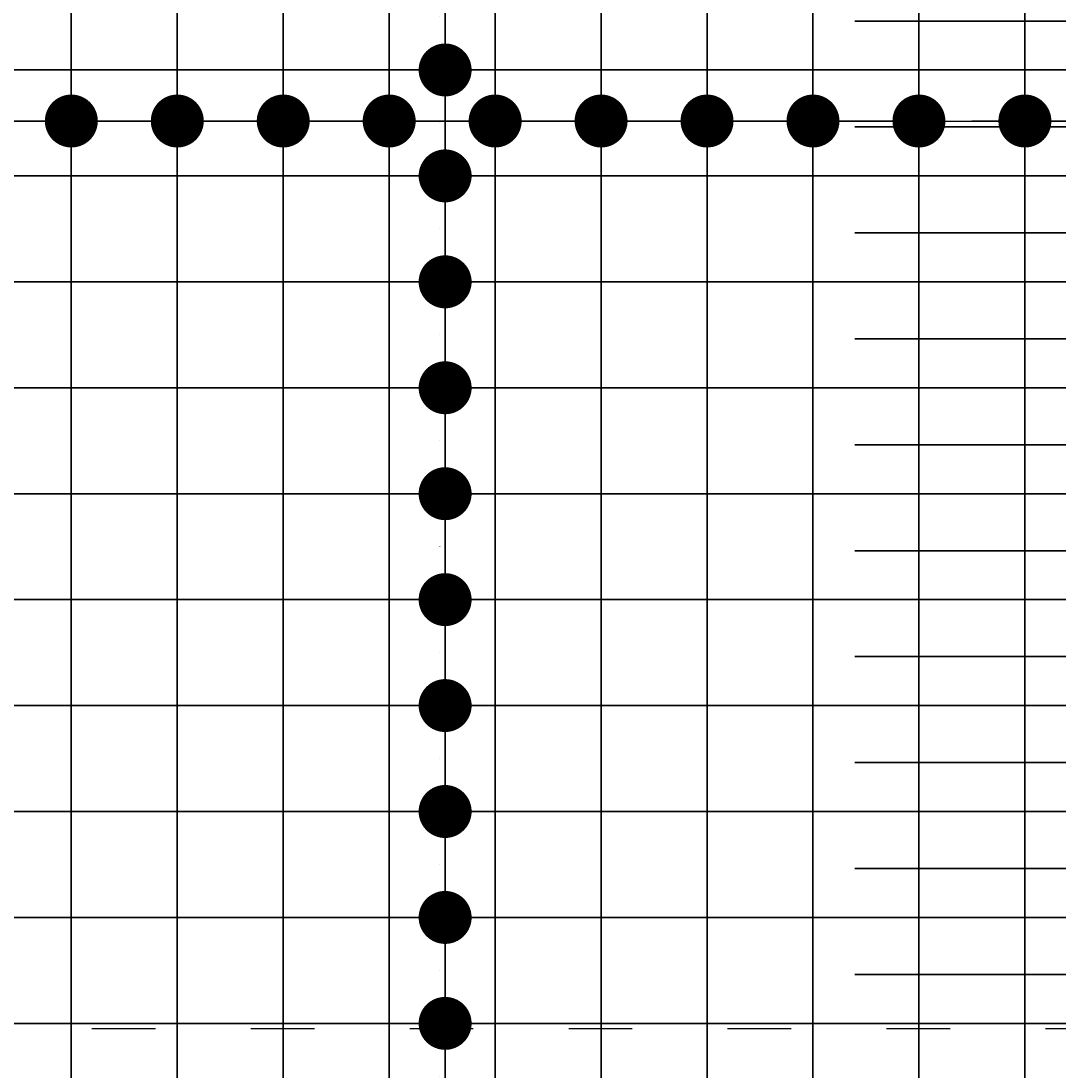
# Model space of a CAD drawing. Header units: millimetres. Extents: x 295948 to 312016, y 6878 to 18016.
# Tile 101 of 252: x 301693 to 301889, y 16288 to 16486. Entities that reach past the tile are written whole.
import ezdxf

# ---------------------------------------------------------------- set-up
doc = ezdxf.new("R2010")
doc.units = ezdxf.units.MM
doc.linetypes.add('ACAD_ISO03W100', pattern=[30, 12, -18])
doc.layers.add('konstrukcja wymiary', color=1, linetype='Continuous', lineweight=13)
doc.layers.add('zbrojenie płyty', color=141, linetype='Continuous', lineweight=35)
doc.layers.add('przerywane', color=6, linetype='ACAD_ISO03W100')
doc.styles.get("Standard").update_dxf_attribs({"font": 'romand.shx', "oblique": 10})
doc.dimstyles.new('kropki', dxfattribs={"dimtxt": 0.001, "dimasz": 10, "dimexe": 1.25, "dimexo": 0.625, "dimgap": 1, "dimtad": 1, "dimtxsty": 'Standard', "dimblk": 'DOT', "dimcen": 2.5, "dimadec": 0, "dimazin": 0, "dimtfac": 1, "dimtmove": 0, "dimatfit": 3, "dimfxl": 1, "dimfxlon": 1, "dimarcsym": 0})

# ---------------------------------------------------------------- blocks, each defined once
blk = doc.blocks.new('_Dot')
at = {"color": 0, "linetype": 'ByBlock', "lineweight": -2}
blk.add_line((-0.5, 0), (-1, 0), dxfattribs=at)
at = {"color": 0, "linetype": 'ByBlock', "const_width": 0.5}
blk.add_lwpolyline([(-0.25, 0, 1), (0.25, 0, 1)], format="xyb", close=True, dxfattribs=at)
blk = doc.blocks.new('*D1931')
at = {"layer": 'Defpoints', "color": 0, "transparency": 16777216}
for p in [(301782.56, 16517.24), (301773.12, 16497.24), (301782.56, 16497.24)]:
    blk.add_point(p, dxfattribs=at)
at = {"layer": 'konstrukcja wymiary', "color": 0, "lineweight": -2, "transparency": 16777216}
for p, q in [((301773.12, 16527.24), (301773.12, 16537.24)), ((301774.12, 16517.24), (301771.87, 16517.24)), ((301773.12, 16517.24), (301773.12, 16497.24)), ((301774.12, 16497.24), (301771.87, 16497.24)), ((301773.12, 16487.24), (301773.12, 16477.24))]:
    blk.add_line(p, q, dxfattribs=at)
at = {"layer": 'konstrukcja wymiary', "color": 0, "lineweight": -2, "transparency": 16777216, "xscale": 10, "yscale": 10, "zscale": 10}
for p, rotation in [((301773.12, 16517.24), 270), ((301773.12, 16497.24), 90)]:
    blk.add_blockref('_Dot', p, dxfattribs=dict(at, rotation=rotation))
at = {"layer": 'konstrukcja wymiary', "color": 0, "transparency": 16777216, "insert": (301772.12, 16507.24), "char_height": 0.001, "attachment_point": 5, "rotation": 90}
blk.add_mtext('20', dxfattribs=at)
blk = doc.blocks.new('*D1932')
at = {"layer": 'Defpoints', "color": 0, "transparency": 16777216}
for p in [(301782.56, 16497.24), (301773.12, 16477.24), (301782.56, 16477.24)]:
    blk.add_point(p, dxfattribs=at)
at = {"layer": 'konstrukcja wymiary', "color": 0, "lineweight": -2, "transparency": 16777216}
for p, q in [((301773.12, 16507.24), (301773.12, 16517.24)), ((301774.12, 16497.24), (301771.87, 16497.24)), ((301773.12, 16497.24), (301773.12, 16477.24)), ((301774.12, 16477.24), (301771.87, 16477.24)), ((301773.12, 16467.24), (301773.12, 16457.24))]:
    blk.add_line(p, q, dxfattribs=at)
at = {"layer": 'konstrukcja wymiary', "color": 0, "lineweight": -2, "transparency": 16777216, "xscale": 10, "yscale": 10, "zscale": 10}
for p, rotation in [((301773.12, 16497.24), 270), ((301773.12, 16477.24), 90)]:
    blk.add_blockref('_Dot', p, dxfattribs=dict(at, rotation=rotation))
at = {"layer": 'konstrukcja wymiary', "color": 0, "transparency": 16777216, "insert": (301772.12, 16487.24), "char_height": 0.001, "attachment_point": 5, "rotation": 90}
blk.add_mtext('20', dxfattribs=at)
blk = doc.blocks.new('*D1933')
at = {"layer": 'Defpoints', "color": 0, "transparency": 16777216}
for p in [(301782.56, 16477.24), (301773.12, 16457.24), (301782.56, 16457.24)]:
    blk.add_point(p, dxfattribs=at)
at = {"layer": 'konstrukcja wymiary', "color": 0, "lineweight": -2, "transparency": 16777216}
for p, q in [((301773.12, 16487.24), (301773.12, 16497.24)), ((301774.12, 16477.24), (301771.87, 16477.24)), ((301773.12, 16477.24), (301773.12, 16457.24)), ((301774.12, 16457.24), (301771.87, 16457.24)), ((301773.12, 16447.24), (301773.12, 16437.24))]:
    blk.add_line(p, q, dxfattribs=at)
at = {"layer": 'konstrukcja wymiary', "color": 0, "lineweight": -2, "transparency": 16777216, "xscale": 10, "yscale": 10, "zscale": 10}
for p, rotation in [((301773.12, 16477.24), 270), ((301773.12, 16457.24), 90)]:
    blk.add_blockref('_Dot', p, dxfattribs=dict(at, rotation=rotation))
at = {"layer": 'konstrukcja wymiary', "color": 0, "transparency": 16777216, "insert": (301772.12, 16467.24), "char_height": 0.001, "attachment_point": 5, "rotation": 90}
blk.add_mtext('20', dxfattribs=at)
blk = doc.blocks.new('*D1934')
at = {"layer": 'Defpoints', "color": 0, "transparency": 16777216}
for p in [(301782.56, 16457.24), (301773.12, 16437.24), (301782.56, 16437.24)]:
    blk.add_point(p, dxfattribs=at)
at = {"layer": 'konstrukcja wymiary', "color": 0, "lineweight": -2, "transparency": 16777216}
for p, q in [((301773.12, 16467.24), (301773.12, 16477.24)), ((301774.12, 16457.24), (301771.87, 16457.24)), ((301773.12, 16457.24), (301773.12, 16437.24)), ((301774.12, 16437.24), (301771.87, 16437.24)), ((301773.12, 16427.24), (301773.12, 16417.24))]:
    blk.add_line(p, q, dxfattribs=at)
at = {"layer": 'konstrukcja wymiary', "color": 0, "lineweight": -2, "transparency": 16777216, "xscale": 10, "yscale": 10, "zscale": 10}
for p, rotation in [((301773.12, 16457.24), 270), ((301773.12, 16437.24), 90)]:
    blk.add_blockref('_Dot', p, dxfattribs=dict(at, rotation=rotation))
at = {"layer": 'konstrukcja wymiary', "color": 0, "transparency": 16777216, "insert": (301772.12, 16447.24), "char_height": 0.001, "attachment_point": 5, "rotation": 90}
blk.add_mtext('20', dxfattribs=at)
blk = doc.blocks.new('*D1935')
at = {"layer": 'Defpoints', "color": 0, "transparency": 16777216}
for p in [(301782.56, 16437.24), (301773.12, 16417.24), (301782.56, 16417.24)]:
    blk.add_point(p, dxfattribs=at)
at = {"layer": 'konstrukcja wymiary', "color": 0, "lineweight": -2, "transparency": 16777216}
for p, q in [((301773.12, 16447.24), (301773.12, 16457.24)), ((301774.12, 16437.24), (301771.87, 16437.24)), ((301773.12, 16437.24), (301773.12, 16417.24)), ((301774.12, 16417.24), (301771.87, 16417.24)), ((301773.12, 16407.24), (301773.12, 16397.24))]:
    blk.add_line(p, q, dxfattribs=at)
at = {"layer": 'konstrukcja wymiary', "color": 0, "lineweight": -2, "transparency": 16777216, "xscale": 10, "yscale": 10, "zscale": 10}
for p, rotation in [((301773.12, 16437.24), 270), ((301773.12, 16417.24), 90)]:
    blk.add_blockref('_Dot', p, dxfattribs=dict(at, rotation=rotation))
at = {"layer": 'konstrukcja wymiary', "color": 0, "transparency": 16777216, "insert": (301772.12, 16427.24), "char_height": 0.001, "attachment_point": 5, "rotation": 90}
blk.add_mtext('20', dxfattribs=at)
blk = doc.blocks.new('*D1936')
at = {"layer": 'Defpoints', "color": 0, "transparency": 16777216}
for p in [(301782.56, 16417.24), (301773.12, 16397.24), (301782.56, 16397.24)]:
    blk.add_point(p, dxfattribs=at)
at = {"layer": 'konstrukcja wymiary', "color": 0, "lineweight": -2, "transparency": 16777216}
for p, q in [((301773.12, 16427.24), (301773.12, 16437.24)), ((301774.12, 16417.24), (301771.87, 16417.24)), ((301773.12, 16417.24), (301773.12, 16397.24)), ((301774.12, 16397.24), (301771.87, 16397.24)), ((301773.12, 16387.24), (301773.12, 16377.24))]:
    blk.add_line(p, q, dxfattribs=at)
at = {"layer": 'konstrukcja wymiary', "color": 0, "lineweight": -2, "transparency": 16777216, "xscale": 10, "yscale": 10, "zscale": 10}
for p, rotation in [((301773.12, 16417.24), 270), ((301773.12, 16397.24), 90)]:
    blk.add_blockref('_Dot', p, dxfattribs=dict(at, rotation=rotation))
at = {"layer": 'konstrukcja wymiary', "color": 0, "transparency": 16777216, "insert": (301772.12, 16407.24), "char_height": 0.001, "attachment_point": 5, "rotation": 90}
blk.add_mtext('20', dxfattribs=at)
blk = doc.blocks.new('*D1937')
at = {"layer": 'Defpoints', "color": 0, "transparency": 16777216}
for p in [(301782.56, 16397.24), (301773.12, 16377.24), (301782.56, 16377.24)]:
    blk.add_point(p, dxfattribs=at)
at = {"layer": 'konstrukcja wymiary', "color": 0, "lineweight": -2, "transparency": 16777216}
for p, q in [((301773.12, 16407.24), (301773.12, 16417.24)), ((301774.12, 16397.24), (301771.87, 16397.24)), ((301773.12, 16397.24), (301773.12, 16377.24)), ((301774.12, 16377.24), (301771.87, 16377.24)), ((301773.12, 16367.24), (301773.12, 16357.24))]:
    blk.add_line(p, q, dxfattribs=at)
at = {"layer": 'konstrukcja wymiary', "color": 0, "lineweight": -2, "transparency": 16777216, "xscale": 10, "yscale": 10, "zscale": 10}
for p, rotation in [((301773.12, 16397.24), 270), ((301773.12, 16377.24), 90)]:
    blk.add_blockref('_Dot', p, dxfattribs=dict(at, rotation=rotation))
at = {"layer": 'konstrukcja wymiary', "color": 0, "transparency": 16777216, "insert": (301772.12, 16387.24), "char_height": 0.001, "attachment_point": 5, "rotation": 90}
blk.add_mtext('20', dxfattribs=at)
blk = doc.blocks.new('*D1938')
at = {"layer": 'Defpoints', "color": 0, "transparency": 16777216}
for p in [(301782.56, 16377.24), (301773.12, 16357.24), (301782.56, 16357.24)]:
    blk.add_point(p, dxfattribs=at)
at = {"layer": 'konstrukcja wymiary', "color": 0, "lineweight": -2, "transparency": 16777216}
for p, q in [((301773.12, 16387.24), (301773.12, 16397.24)), ((301774.12, 16377.24), (301771.87, 16377.24)), ((301773.12, 16377.24), (301773.12, 16357.24)), ((301774.12, 16357.24), (301771.87, 16357.24)), ((301773.12, 16347.24), (301773.12, 16337.24))]:
    blk.add_line(p, q, dxfattribs=at)
at = {"layer": 'konstrukcja wymiary', "color": 0, "lineweight": -2, "transparency": 16777216, "xscale": 10, "yscale": 10, "zscale": 10}
for p, rotation in [((301773.12, 16377.24), 270), ((301773.12, 16357.24), 90)]:
    blk.add_blockref('_Dot', p, dxfattribs=dict(at, rotation=rotation))
at = {"layer": 'konstrukcja wymiary', "color": 0, "transparency": 16777216, "insert": (301772.12, 16367.24), "char_height": 0.001, "attachment_point": 5, "rotation": 90}
blk.add_mtext('20', dxfattribs=at)
blk = doc.blocks.new('*D1939')
at = {"layer": 'Defpoints', "color": 0, "transparency": 16777216}
for p in [(301782.56, 16357.24), (301773.12, 16337.24), (301782.56, 16337.24)]:
    blk.add_point(p, dxfattribs=at)
at = {"layer": 'konstrukcja wymiary', "color": 0, "lineweight": -2, "transparency": 16777216}
for p, q in [((301773.12, 16367.24), (301773.12, 16377.24)), ((301774.12, 16357.24), (301771.87, 16357.24)), ((301773.12, 16357.24), (301773.12, 16337.24)), ((301774.12, 16337.24), (301771.87, 16337.24)), ((301773.12, 16327.24), (301773.12, 16317.24))]:
    blk.add_line(p, q, dxfattribs=at)
at = {"layer": 'konstrukcja wymiary', "color": 0, "lineweight": -2, "transparency": 16777216, "xscale": 10, "yscale": 10, "zscale": 10}
for p, rotation in [((301773.12, 16357.24), 270), ((301773.12, 16337.24), 90)]:
    blk.add_blockref('_Dot', p, dxfattribs=dict(at, rotation=rotation))
at = {"layer": 'konstrukcja wymiary', "color": 0, "transparency": 16777216, "insert": (301772.12, 16347.24), "char_height": 0.001, "attachment_point": 5, "rotation": 90}
blk.add_mtext('20', dxfattribs=at)
blk = doc.blocks.new('*D1940')
at = {"layer": 'Defpoints', "color": 0, "transparency": 16777216}
for p in [(301782.56, 16337.24), (301773.12, 16317.24), (301782.56, 16317.24)]:
    blk.add_point(p, dxfattribs=at)
at = {"layer": 'konstrukcja wymiary', "color": 0, "lineweight": -2, "transparency": 16777216}
for p, q in [((301773.12, 16347.24), (301773.12, 16357.24)), ((301774.12, 16337.24), (301771.87, 16337.24)), ((301773.12, 16337.24), (301773.12, 16317.24)), ((301774.12, 16317.24), (301771.87, 16317.24)), ((301773.12, 16307.24), (301773.12, 16297.24))]:
    blk.add_line(p, q, dxfattribs=at)
at = {"layer": 'konstrukcja wymiary', "color": 0, "lineweight": -2, "transparency": 16777216, "xscale": 10, "yscale": 10, "zscale": 10}
for p, rotation in [((301773.12, 16337.24), 270), ((301773.12, 16317.24), 90)]:
    blk.add_blockref('_Dot', p, dxfattribs=dict(at, rotation=rotation))
at = {"layer": 'konstrukcja wymiary', "color": 0, "transparency": 16777216, "insert": (301772.12, 16327.24), "char_height": 0.001, "attachment_point": 5, "rotation": 90}
blk.add_mtext('20', dxfattribs=at)
blk = doc.blocks.new('*D1941')
at = {"layer": 'Defpoints', "color": 0, "transparency": 16777216}
for p in [(301782.56, 16317.24), (301773.12, 16297.24), (301782.56, 16297.24)]:
    blk.add_point(p, dxfattribs=at)
at = {"layer": 'konstrukcja wymiary', "color": 0, "lineweight": -2, "transparency": 16777216}
for p, q in [((301773.12, 16327.24), (301773.12, 16337.24)), ((301774.12, 16317.24), (301771.87, 16317.24)), ((301773.12, 16317.24), (301773.12, 16297.24)), ((301774.12, 16297.24), (301771.87, 16297.24)), ((301773.12, 16287.24), (301773.12, 16277.24))]:
    blk.add_line(p, q, dxfattribs=at)
at = {"layer": 'konstrukcja wymiary', "color": 0, "lineweight": -2, "transparency": 16777216, "xscale": 10, "yscale": 10, "zscale": 10}
for p, rotation in [((301773.12, 16317.24), 270), ((301773.12, 16297.24), 90)]:
    blk.add_blockref('_Dot', p, dxfattribs=dict(at, rotation=rotation))
at = {"layer": 'konstrukcja wymiary', "color": 0, "transparency": 16777216, "insert": (301772.12, 16307.24), "char_height": 0.001, "attachment_point": 5, "rotation": 90}
blk.add_mtext('20', dxfattribs=at)
blk = doc.blocks.new('*D1942')
at = {"layer": 'Defpoints', "color": 0, "transparency": 16777216}
for p in [(301782.56, 16297.24), (301773.12, 16277.24), (301782.56, 16277.24)]:
    blk.add_point(p, dxfattribs=at)
at = {"layer": 'konstrukcja wymiary', "color": 0, "lineweight": -2, "transparency": 16777216}
for p, q in [((301773.12, 16307.24), (301773.12, 16317.24)), ((301774.12, 16297.24), (301771.87, 16297.24)), ((301773.12, 16297.24), (301773.12, 16277.24)), ((301774.12, 16277.24), (301771.87, 16277.24)), ((301773.12, 16267.24), (301773.12, 16257.24))]:
    blk.add_line(p, q, dxfattribs=at)
at = {"layer": 'konstrukcja wymiary', "color": 0, "lineweight": -2, "transparency": 16777216, "xscale": 10, "yscale": 10, "zscale": 10}
for p, rotation in [((301773.12, 16297.24), 270), ((301773.12, 16277.24), 90)]:
    blk.add_blockref('_Dot', p, dxfattribs=dict(at, rotation=rotation))
at = {"layer": 'konstrukcja wymiary', "color": 0, "transparency": 16777216, "insert": (301772.12, 16287.24), "char_height": 0.001, "attachment_point": 5, "rotation": 90}
blk.add_mtext('20', dxfattribs=at)
blk = doc.blocks.new('*D1943')
at = {"layer": 'Defpoints', "color": 0, "transparency": 16777216}
for p in [(301782.56, 16277.24), (301773.12, 16257.24), (301782.56, 16257.24)]:
    blk.add_point(p, dxfattribs=at)
at = {"layer": 'konstrukcja wymiary', "color": 0, "lineweight": -2, "transparency": 16777216}
for p, q in [((301773.12, 16287.24), (301773.12, 16297.24)), ((301774.12, 16277.24), (301771.87, 16277.24)), ((301773.12, 16277.24), (301773.12, 16257.24)), ((301774.12, 16257.24), (301771.87, 16257.24)), ((301773.12, 16247.24), (301773.12, 16237.24))]:
    blk.add_line(p, q, dxfattribs=at)
at = {"layer": 'konstrukcja wymiary', "color": 0, "lineweight": -2, "transparency": 16777216, "xscale": 10, "yscale": 10, "zscale": 10}
for p, rotation in [((301773.12, 16277.24), 270), ((301773.12, 16257.24), 90)]:
    blk.add_blockref('_Dot', p, dxfattribs=dict(at, rotation=rotation))
at = {"layer": 'konstrukcja wymiary', "color": 0, "transparency": 16777216, "insert": (301772.12, 16267.24), "char_height": 0.001, "attachment_point": 5, "rotation": 90}
blk.add_mtext('20', dxfattribs=at)
blk = doc.blocks.new('*D2124')
at = {"layer": 'Defpoints', "color": 0, "transparency": 16777216}
for p in [(301722.56, 16467.6), (301682.56, 16458.24), (301722.56, 16458.24)]:
    blk.add_point(p, dxfattribs=at)
at = {"layer": 'konstrukcja wymiary', "color": 0, "lineweight": -2, "transparency": 16777216}
for p, q in [((301682.56, 16466.6), (301682.56, 16468.85)), ((301692.56, 16467.6), (301712.56, 16467.6)), ((301722.56, 16466.6), (301722.56, 16468.85))]:
    blk.add_line(p, q, dxfattribs=at)
at = {"layer": 'konstrukcja wymiary', "color": 0, "lineweight": -2, "transparency": 16777216, "xscale": 10, "yscale": 10, "zscale": 10, "rotation": 180}
blk.add_blockref('_Dot', (301682.56, 16467.6), dxfattribs=at)
at = {"layer": 'konstrukcja wymiary', "color": 0, "lineweight": -2, "transparency": 16777216, "xscale": 10, "yscale": 10, "zscale": 10}
blk.add_blockref('_Dot', (301722.56, 16467.6), dxfattribs=at)
at = {"layer": 'konstrukcja wymiary', "color": 0, "transparency": 16777216, "insert": (301702.56, 16468.61), "char_height": 0.001, "attachment_point": 5}
blk.add_mtext('40', dxfattribs=at)
blk = doc.blocks.new('*D2125')
at = {"layer": 'Defpoints', "color": 0, "transparency": 16777216}
for p in [(301762.56, 16467.6), (301722.56, 16458.24), (301762.56, 16458.24)]:
    blk.add_point(p, dxfattribs=at)
at = {"layer": 'konstrukcja wymiary', "color": 0, "lineweight": -2, "transparency": 16777216}
for p, q in [((301722.56, 16466.6), (301722.56, 16468.85)), ((301732.56, 16467.6), (301752.56, 16467.6)), ((301762.56, 16466.6), (301762.56, 16468.85))]:
    blk.add_line(p, q, dxfattribs=at)
at = {"layer": 'konstrukcja wymiary', "color": 0, "lineweight": -2, "transparency": 16777216, "xscale": 10, "yscale": 10, "zscale": 10, "rotation": 180}
blk.add_blockref('_Dot', (301722.56, 16467.6), dxfattribs=at)
at = {"layer": 'konstrukcja wymiary', "color": 0, "lineweight": -2, "transparency": 16777216, "xscale": 10, "yscale": 10, "zscale": 10}
blk.add_blockref('_Dot', (301762.56, 16467.6), dxfattribs=at)
at = {"layer": 'konstrukcja wymiary', "color": 0, "transparency": 16777216, "insert": (301742.56, 16468.61), "char_height": 0.001, "attachment_point": 5}
blk.add_mtext('40', dxfattribs=at)
blk = doc.blocks.new('*D2126')
at = {"layer": 'Defpoints', "color": 0, "transparency": 16777216}
for p in [(301802.56, 16467.6), (301762.56, 16458.24), (301802.56, 16457.24)]:
    blk.add_point(p, dxfattribs=at)
at = {"layer": 'konstrukcja wymiary', "color": 0, "lineweight": -2, "transparency": 16777216}
for p, q in [((301762.56, 16466.6), (301762.56, 16468.85)), ((301772.56, 16467.6), (301792.56, 16467.6)), ((301802.56, 16466.6), (301802.56, 16468.85))]:
    blk.add_line(p, q, dxfattribs=at)
at = {"layer": 'konstrukcja wymiary', "color": 0, "lineweight": -2, "transparency": 16777216, "xscale": 10, "yscale": 10, "zscale": 10, "rotation": 180}
blk.add_blockref('_Dot', (301762.56, 16467.6), dxfattribs=at)
at = {"layer": 'konstrukcja wymiary', "color": 0, "lineweight": -2, "transparency": 16777216, "xscale": 10, "yscale": 10, "zscale": 10}
blk.add_blockref('_Dot', (301802.56, 16467.6), dxfattribs=at)
at = {"layer": 'konstrukcja wymiary', "color": 0, "transparency": 16777216, "insert": (301782.56, 16468.61), "char_height": 0.001, "attachment_point": 5}
blk.add_mtext('40', dxfattribs=at)
blk = doc.blocks.new('*D2127')
at = {"layer": 'Defpoints', "color": 0, "transparency": 16777216}
for p in [(301842.56, 16467.6), (301802.56, 16457.24), (301842.56, 16457.24)]:
    blk.add_point(p, dxfattribs=at)
at = {"layer": 'konstrukcja wymiary', "color": 0, "lineweight": -2, "transparency": 16777216}
for p, q in [((301802.56, 16466.6), (301802.56, 16468.85)), ((301812.56, 16467.6), (301832.56, 16467.6)), ((301842.56, 16466.6), (301842.56, 16468.85))]:
    blk.add_line(p, q, dxfattribs=at)
at = {"layer": 'konstrukcja wymiary', "color": 0, "lineweight": -2, "transparency": 16777216, "xscale": 10, "yscale": 10, "zscale": 10, "rotation": 180}
blk.add_blockref('_Dot', (301802.56, 16467.6), dxfattribs=at)
at = {"layer": 'konstrukcja wymiary', "color": 0, "lineweight": -2, "transparency": 16777216, "xscale": 10, "yscale": 10, "zscale": 10}
blk.add_blockref('_Dot', (301842.56, 16467.6), dxfattribs=at)
at = {"layer": 'konstrukcja wymiary', "color": 0, "transparency": 16777216, "insert": (301822.56, 16468.61), "char_height": 0.001, "attachment_point": 5}
blk.add_mtext('40', dxfattribs=at)
blk = doc.blocks.new('*D2128')
at = {"layer": 'Defpoints', "color": 0, "transparency": 16777216}
for p in [(301882.56, 16467.6), (301842.56, 16457.24), (301882.56, 16457.24)]:
    blk.add_point(p, dxfattribs=at)
at = {"layer": 'konstrukcja wymiary', "color": 0, "lineweight": -2, "transparency": 16777216}
for p, q in [((301842.56, 16466.6), (301842.56, 16468.85)), ((301852.56, 16467.6), (301872.56, 16467.6)), ((301882.56, 16466.6), (301882.56, 16468.85))]:
    blk.add_line(p, q, dxfattribs=at)
at = {"layer": 'konstrukcja wymiary', "color": 0, "lineweight": -2, "transparency": 16777216, "xscale": 10, "yscale": 10, "zscale": 10, "rotation": 180}
blk.add_blockref('_Dot', (301842.56, 16467.6), dxfattribs=at)
at = {"layer": 'konstrukcja wymiary', "color": 0, "lineweight": -2, "transparency": 16777216, "xscale": 10, "yscale": 10, "zscale": 10}
blk.add_blockref('_Dot', (301882.56, 16467.6), dxfattribs=at)
at = {"layer": 'konstrukcja wymiary', "color": 0, "transparency": 16777216, "insert": (301862.56, 16468.61), "char_height": 0.001, "attachment_point": 5}
blk.add_mtext('40', dxfattribs=at)
blk = doc.blocks.new('*D2131')
at = {"layer": 'Defpoints', "color": 0, "transparency": 16777216}
for p in [(301702.56, 16467.6), (301662.56, 16458.24), (301702.56, 16458.24)]:
    blk.add_point(p, dxfattribs=at)
at = {"layer": 'konstrukcja wymiary', "color": 0, "lineweight": -2, "transparency": 16777216}
for p, q in [((301662.56, 16466.6), (301662.56, 16468.85)), ((301672.56, 16467.6), (301692.56, 16467.6)), ((301702.56, 16466.6), (301702.56, 16468.85))]:
    blk.add_line(p, q, dxfattribs=at)
at = {"layer": 'konstrukcja wymiary', "color": 0, "lineweight": -2, "transparency": 16777216, "xscale": 10, "yscale": 10, "zscale": 10, "rotation": 180}
blk.add_blockref('_Dot', (301662.56, 16467.6), dxfattribs=at)
at = {"layer": 'konstrukcja wymiary', "color": 0, "lineweight": -2, "transparency": 16777216, "xscale": 10, "yscale": 10, "zscale": 10}
blk.add_blockref('_Dot', (301702.56, 16467.6), dxfattribs=at)
at = {"layer": 'konstrukcja wymiary', "color": 0, "transparency": 16777216, "insert": (301682.56, 16468.61), "char_height": 0.001, "attachment_point": 5}
blk.add_mtext('40', dxfattribs=at)
blk = doc.blocks.new('*D2132')
at = {"layer": 'Defpoints', "color": 0, "transparency": 16777216}
for p in [(301742.56, 16467.6), (301702.56, 16458.24), (301742.56, 16458.24)]:
    blk.add_point(p, dxfattribs=at)
at = {"layer": 'konstrukcja wymiary', "color": 0, "lineweight": -2, "transparency": 16777216}
for p, q in [((301702.56, 16466.6), (301702.56, 16468.85)), ((301712.56, 16467.6), (301732.56, 16467.6)), ((301742.56, 16466.6), (301742.56, 16468.85))]:
    blk.add_line(p, q, dxfattribs=at)
at = {"layer": 'konstrukcja wymiary', "color": 0, "lineweight": -2, "transparency": 16777216, "xscale": 10, "yscale": 10, "zscale": 10, "rotation": 180}
blk.add_blockref('_Dot', (301702.56, 16467.6), dxfattribs=at)
at = {"layer": 'konstrukcja wymiary', "color": 0, "lineweight": -2, "transparency": 16777216, "xscale": 10, "yscale": 10, "zscale": 10}
blk.add_blockref('_Dot', (301742.56, 16467.6), dxfattribs=at)
at = {"layer": 'konstrukcja wymiary', "color": 0, "transparency": 16777216, "insert": (301722.56, 16468.61), "char_height": 0.001, "attachment_point": 5}
blk.add_mtext('40', dxfattribs=at)
blk = doc.blocks.new('*D2133')
at = {"layer": 'Defpoints', "color": 0, "transparency": 16777216}
for p in [(301782.56, 16467.6), (301742.56, 16458.24), (301782.56, 16458.24)]:
    blk.add_point(p, dxfattribs=at)
at = {"layer": 'konstrukcja wymiary', "color": 0, "lineweight": -2, "transparency": 16777216}
for p, q in [((301742.56, 16466.6), (301742.56, 16468.85)), ((301752.56, 16467.6), (301772.56, 16467.6)), ((301782.56, 16466.6), (301782.56, 16468.85))]:
    blk.add_line(p, q, dxfattribs=at)
at = {"layer": 'konstrukcja wymiary', "color": 0, "lineweight": -2, "transparency": 16777216, "xscale": 10, "yscale": 10, "zscale": 10, "rotation": 180}
blk.add_blockref('_Dot', (301742.56, 16467.6), dxfattribs=at)
at = {"layer": 'konstrukcja wymiary', "color": 0, "lineweight": -2, "transparency": 16777216, "xscale": 10, "yscale": 10, "zscale": 10}
blk.add_blockref('_Dot', (301782.56, 16467.6), dxfattribs=at)
at = {"layer": 'konstrukcja wymiary', "color": 0, "transparency": 16777216, "insert": (301762.56, 16468.61), "char_height": 0.001, "attachment_point": 5}
blk.add_mtext('40', dxfattribs=at)
blk = doc.blocks.new('*D2134')
at = {"layer": 'Defpoints', "color": 0, "transparency": 16777216}
for p in [(301822.56, 16467.6), (301782.56, 16458.24), (301822.56, 16457.24)]:
    blk.add_point(p, dxfattribs=at)
at = {"layer": 'konstrukcja wymiary', "color": 0, "lineweight": -2, "transparency": 16777216}
for p, q in [((301782.56, 16466.6), (301782.56, 16468.85)), ((301792.56, 16467.6), (301812.56, 16467.6)), ((301822.56, 16466.6), (301822.56, 16468.85))]:
    blk.add_line(p, q, dxfattribs=at)
at = {"layer": 'konstrukcja wymiary', "color": 0, "lineweight": -2, "transparency": 16777216, "xscale": 10, "yscale": 10, "zscale": 10, "rotation": 180}
blk.add_blockref('_Dot', (301782.56, 16467.6), dxfattribs=at)
at = {"layer": 'konstrukcja wymiary', "color": 0, "lineweight": -2, "transparency": 16777216, "xscale": 10, "yscale": 10, "zscale": 10}
blk.add_blockref('_Dot', (301822.56, 16467.6), dxfattribs=at)
at = {"layer": 'konstrukcja wymiary', "color": 0, "transparency": 16777216, "insert": (301802.56, 16468.61), "char_height": 0.001, "attachment_point": 5}
blk.add_mtext('40', dxfattribs=at)
blk = doc.blocks.new('*D2135')
at = {"layer": 'Defpoints', "color": 0, "transparency": 16777216}
for p in [(301862.56, 16467.6), (301822.56, 16457.24), (301862.56, 16457.24)]:
    blk.add_point(p, dxfattribs=at)
at = {"layer": 'konstrukcja wymiary', "color": 0, "lineweight": -2, "transparency": 16777216}
for p, q in [((301822.56, 16466.6), (301822.56, 16468.85)), ((301832.56, 16467.6), (301852.56, 16467.6)), ((301862.56, 16466.6), (301862.56, 16468.85))]:
    blk.add_line(p, q, dxfattribs=at)
at = {"layer": 'konstrukcja wymiary', "color": 0, "lineweight": -2, "transparency": 16777216, "xscale": 10, "yscale": 10, "zscale": 10, "rotation": 180}
blk.add_blockref('_Dot', (301822.56, 16467.6), dxfattribs=at)
at = {"layer": 'konstrukcja wymiary', "color": 0, "lineweight": -2, "transparency": 16777216, "xscale": 10, "yscale": 10, "zscale": 10}
blk.add_blockref('_Dot', (301862.56, 16467.6), dxfattribs=at)
at = {"layer": 'konstrukcja wymiary', "color": 0, "transparency": 16777216, "insert": (301842.56, 16468.61), "char_height": 0.001, "attachment_point": 5}
blk.add_mtext('40', dxfattribs=at)
blk = doc.blocks.new('*D2136')
at = {"layer": 'Defpoints', "color": 0, "transparency": 16777216}
for p in [(301542.56, 16467.6), (301542.56, 16457.24), (301862.56, 16457.24)]:
    blk.add_point(p, dxfattribs=at)
at = {"layer": 'konstrukcja wymiary', "color": 0, "lineweight": -2, "transparency": 16777216}
for p, q in [((301542.56, 16466.6), (301542.56, 16468.85)), ((301852.56, 16467.6), (301552.56, 16467.6)), ((301862.56, 16466.6), (301862.56, 16468.85))]:
    blk.add_line(p, q, dxfattribs=at)
at = {"layer": 'konstrukcja wymiary', "color": 0, "lineweight": -2, "transparency": 16777216, "xscale": 10, "yscale": 10, "zscale": 10, "rotation": 180}
blk.add_blockref('_Dot', (301542.56, 16467.6), dxfattribs=at)
at = {"layer": 'konstrukcja wymiary', "color": 0, "lineweight": -2, "transparency": 16777216, "xscale": 10, "yscale": 10, "zscale": 10}
blk.add_blockref('_Dot', (301862.56, 16467.6), dxfattribs=at)
at = {"layer": 'konstrukcja wymiary', "color": 0, "transparency": 16777216, "insert": (301702.56, 16468.61), "char_height": 0.001, "attachment_point": 5}
blk.add_mtext('320', dxfattribs=at)
blk = doc.blocks.new('*D2141')
at = {"layer": 'Defpoints', "color": 0, "transparency": 16777216}
for p in [(301902.56, 16467.6), (300877.44, 16458.24), (301902.56, 16457.24)]:
    blk.add_point(p, dxfattribs=at)
at = {"layer": 'konstrukcja wymiary', "color": 0, "lineweight": -2, "transparency": 16777216}
for p, q in [((300877.44, 16466.6), (300877.44, 16468.85)), ((300887.44, 16467.6), (301892.56, 16467.6)), ((301902.56, 16466.6), (301902.56, 16468.85))]:
    blk.add_line(p, q, dxfattribs=at)
at = {"layer": 'konstrukcja wymiary', "color": 0, "lineweight": -2, "transparency": 16777216, "xscale": 10, "yscale": 10, "zscale": 10, "rotation": 180}
blk.add_blockref('_Dot', (300877.44, 16467.6), dxfattribs=at)
at = {"layer": 'konstrukcja wymiary', "color": 0, "lineweight": -2, "transparency": 16777216, "xscale": 10, "yscale": 10, "zscale": 10}
blk.add_blockref('_Dot', (301902.56, 16467.6), dxfattribs=at)
at = {"layer": 'konstrukcja wymiary', "color": 0, "transparency": 16777216, "insert": (301390, 16468.61), "char_height": 0.001, "attachment_point": 5}
blk.add_mtext('1025,12', dxfattribs=at)
blk = doc.blocks.new('*D2142')
at = {"layer": 'Defpoints', "color": 0, "transparency": 16777216}
for p in [(301922.56, 16467.6), (301902.56, 16457.24), (301922.56, 16457.24)]:
    blk.add_point(p, dxfattribs=at)
at = {"layer": 'konstrukcja wymiary', "color": 0, "lineweight": -2, "transparency": 16777216}
for p, q in [((301892.56, 16467.6), (301882.56, 16467.6)), ((301902.56, 16466.6), (301902.56, 16468.85)), ((301902.56, 16467.6), (301922.56, 16467.6)), ((301922.56, 16466.6), (301922.56, 16468.85)), ((301932.56, 16467.6), (301942.56, 16467.6))]:
    blk.add_line(p, q, dxfattribs=at)
at = {"layer": 'konstrukcja wymiary', "color": 0, "lineweight": -2, "transparency": 16777216, "xscale": 10, "yscale": 10, "zscale": 10}
blk.add_blockref('_Dot', (301902.56, 16467.6), dxfattribs=at)
at = {"layer": 'konstrukcja wymiary', "color": 0, "lineweight": -2, "transparency": 16777216, "xscale": 10, "yscale": 10, "zscale": 10, "rotation": 180}
blk.add_blockref('_Dot', (301922.56, 16467.6), dxfattribs=at)
at = {"layer": 'konstrukcja wymiary', "color": 0, "transparency": 16777216, "insert": (301912.56, 16468.61), "char_height": 0.001, "attachment_point": 5}
blk.add_mtext('20', dxfattribs=at)

msp = doc.modelspace()

# ---------------------------------------------------------------- linework, layer by layer
at = {"layer": 'przerywane'}
msp.add_line((301988.44, 16296.224), (301332.44, 16296.224), dxfattribs=at)
at = {"layer": 'zbrojenie płyty'}
for p, q in [((301702.558, 16887.224), (301702.558, 15887.224)), ((301742.558, 16887.224), (301742.558, 15887.224)), ((301782.558, 16887.224), (301782.558, 15887.224)), ((301822.558, 16887.224), (301822.558, 15887.224)), ((301862.558, 16887.224), (301862.558, 15887.224)), ((301722.558, 16686.224), (301722.558, 15686.224)), ((301762.558, 16686.224), (301762.558, 15686.224)), ((301802.558, 16686.224), (301802.558, 15686.224)), ((301842.558, 16686.224), (301842.558, 15686.224)), ((301882.558, 16686.224), (301882.558, 15686.224)), ((301850.44, 16486.483), (302150.44, 16486.483)), ((301482.132, 16477.243), (302682.132, 16477.243)), ((301850.44, 16466.483), (302150.44, 16466.483)), ((301180.44, 16457.243), (302380.44, 16457.243)), ((301850.44, 16446.483), (302150.44, 16446.483)), ((301482.132, 16437.243), (302682.132, 16437.243)), ((301850.44, 16426.483), (302150.44, 16426.483)), ((301178.322, 16417.243), (302378.322, 16417.243)), ((301850.44, 16406.483), (302150.44, 16406.483)), ((301482.132, 16397.243), (302682.132, 16397.243)), ((301850.44, 16386.483), (302150.44, 16386.483)), ((301180.44, 16377.243), (302380.44, 16377.243)), ((301850.44, 16366.483), (302150.44, 16366.483)), ((301482.132, 16357.243), (302682.132, 16357.243)), ((301850.44, 16346.483), (302150.44, 16346.483)), ((301180.44, 16337.243), (302380.44, 16337.243)), ((301850.44, 16326.483), (302150.44, 16326.483)), ((301482.132, 16317.243), (302682.132, 16317.243)), ((301850.44, 16306.483), (302150.44, 16306.483)), ((301180.44, 16297.243), (302380.44, 16297.243))]:
    msp.add_line(p, q, dxfattribs=at)

# ---------------------------------------------------------------- dimensions: what is measured, and where the dimension line sits
at = {"layer": 'konstrukcja wymiary'}
for base, p1, p2, picture, middle in [((301773.116, 16497.243), (301782.558, 16517.243), (301782.558, 16497.243), '*D1931', (301772.115, 16507.243)), ((301773.116, 16477.243), (301782.558, 16497.243), (301782.558, 16477.243), '*D1932', (301772.115, 16487.243)), ((301773.116, 16457.243), (301782.558, 16477.243), (301782.558, 16457.243), '*D1933', (301772.115, 16467.243)), ((301773.116, 16437.243), (301782.558, 16457.243), (301782.558, 16437.243), '*D1934', (301772.115, 16447.243)), ((301773.116, 16417.243), (301782.558, 16437.243), (301782.558, 16417.243), '*D1935', (301772.115, 16427.243)), ((301773.116, 16397.243), (301782.558, 16417.243), (301782.558, 16397.243), '*D1936', (301772.115, 16407.243)), ((301773.116, 16377.243), (301782.558, 16397.243), (301782.558, 16377.243), '*D1937', (301772.115, 16387.243)), ((301773.116, 16357.243), (301782.558, 16377.243), (301782.558, 16357.243), '*D1938', (301772.115, 16367.243)), ((301773.116, 16337.243), (301782.558, 16357.243), (301782.558, 16337.243), '*D1939', (301772.115, 16347.243)), ((301773.116, 16317.243), (301782.558, 16337.243), (301782.558, 16317.243), '*D1940', (301772.115, 16327.243)), ((301773.116, 16297.243), (301782.558, 16317.243), (301782.558, 16297.243), '*D1941', (301772.115, 16307.243)), ((301773.116, 16277.243), (301782.558, 16297.243), (301782.558, 16277.243), '*D1942', (301772.115, 16287.243)), ((301773.116, 16257.243), (301782.558, 16277.243), (301782.558, 16257.243), '*D1943', (301772.115, 16267.243))]:
    dim = msp.add_linear_dim(base=base, p1=p1, p2=p2, angle=90, dimstyle='kropki', override={"dimtmove": 1}, dxfattribs=at)
    dim.commit()
    dim.dimension.update_dxf_attribs({"geometry": picture, "text_midpoint": middle})
for base, p1, p2, picture, middle in [((301902.558, 16467.605), (300877.44, 16458.243), (301902.558, 16457.243), '*D2141', (301389.999, 16468.605)), ((301542.558, 16467.605), (301862.558, 16457.243), (301542.558, 16457.243), '*D2136', (301702.558, 16468.605)), ((301702.558, 16467.605), (301662.558, 16458.243), (301702.558, 16458.243), '*D2131', (301682.558, 16468.605)), ((301722.558, 16467.605), (301682.558, 16458.243), (301722.558, 16458.243), '*D2124', (301702.558, 16468.605)), ((301742.558, 16467.605), (301702.558, 16458.243), (301742.558, 16458.243), '*D2132', (301722.558, 16468.605)), ((301762.558, 16467.605), (301722.558, 16458.243), (301762.558, 16458.243), '*D2125', (301742.558, 16468.605)), ((301782.558, 16467.605), (301742.558, 16458.243), (301782.558, 16458.243), '*D2133', (301762.558, 16468.605)), ((301802.558, 16467.605), (301762.558, 16458.243), (301802.558, 16457.243), '*D2126', (301782.558, 16468.605)), ((301822.558, 16467.605), (301782.558, 16458.243), (301822.558, 16457.243), '*D2134', (301802.558, 16468.605)), ((301842.558, 16467.605), (301802.558, 16457.243), (301842.558, 16457.243), '*D2127', (301822.558, 16468.605)), ((301862.558, 16467.605), (301822.558, 16457.243), (301862.558, 16457.243), '*D2135', (301842.558, 16468.605)), ((301882.558, 16467.605), (301842.558, 16457.243), (301882.558, 16457.243), '*D2128', (301862.558, 16468.605)), ((301922.558, 16467.605), (301902.558, 16457.243), (301922.558, 16457.243), '*D2142', (301912.558, 16468.605))]:
    dim = msp.add_linear_dim(base=base, p1=p1, p2=p2, dimstyle='kropki', override={"dimtmove": 1}, dxfattribs=at)
    dim.commit()
    dim.dimension.update_dxf_attribs({"geometry": picture, "text_midpoint": middle})

doc.saveas('drawing.dxf')
